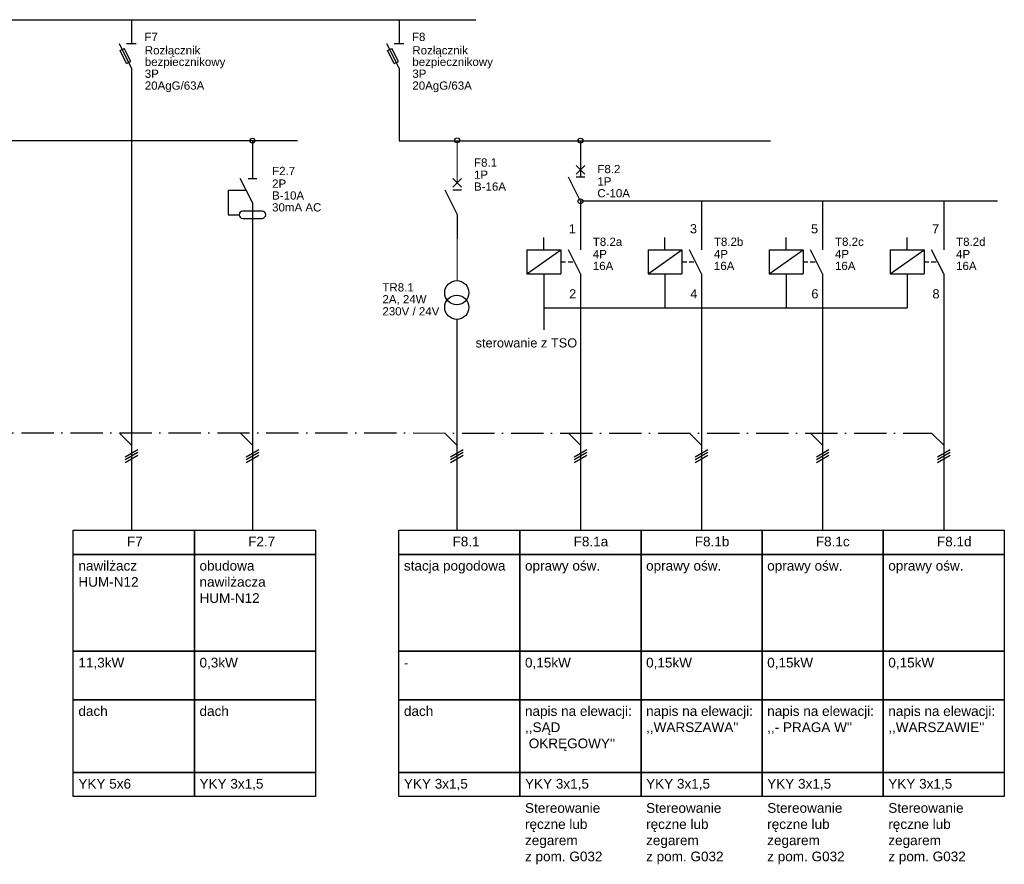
# Model space of a CAD drawing. Header units: centimetres. Extents: x -4250 to -484, y 169 to 6592.
# Tile 100 of 178: x -1672 to -1489, y 4430 to 4587. Entities that reach past the tile are written whole.
import ezdxf

# ---------------------------------------------------------------- set-up
doc = ezdxf.new("R2010")
doc.units = ezdxf.units.CM
doc.linetypes.add('ACAD_ISO10W100', pattern=[18, 12, -3, 0, -3])
doc.linetypes.add('DASHED', pattern=[19.05, 12.7, -6.35])
doc.layers.add('1', color=7, linetype='Continuous')
doc.styles.add('ARIAL', font='arial.ttf')

msp = doc.modelspace()

# ---------------------------------------------------------------- linework, layer by layer
at = {"color": 1}
msp.add_line((-2235.7379, 4564.9244), (-1620.7537, 4564.9244), dxfattribs=at)
at = {"color": 42, "linetype": 'Continuous'}
for points in [[(-1545.6937, 4553.6178), (-1568.1937, 4553.6178)], [(-1523.1937, 4553.6178), (-1545.6937, 4553.6178)], [(-1490.7209, 4553.6178), (-1523.1937, 4553.6178)]]:
    msp.add_lwpolyline(points, dxfattribs=at)
at = {"linetype": 'ACAD_ISO10W100', "ltscale": 0.5}
msp.add_lwpolyline([(-2390.9586, 4510.8443), (-1502.9437, 4510.534)], dxfattribs=at)
at = {"color": 1}
for points in [[(-1662.4195, 4492.525), (-1639.9195, 4492.525), (-1639.9195, 4488.025), (-1662.4195, 4488.025), (-1662.4195, 4492.525)], [(-1639.9195, 4492.525), (-1617.4195, 4492.525), (-1617.4195, 4488.025), (-1639.9195, 4488.025), (-1639.9195, 4492.525)], [(-1601.9437, 4492.525), (-1579.4437, 4492.525), (-1579.4437, 4488.025), (-1601.9437, 4488.025), (-1601.9437, 4492.525)], [(-1579.4437, 4492.525), (-1556.9437, 4492.525), (-1556.9437, 4488.025), (-1579.4437, 4488.025), (-1579.4437, 4492.525)], [(-1556.9437, 4492.525), (-1534.4437, 4492.525), (-1534.4437, 4488.025), (-1556.9437, 4488.025), (-1556.9437, 4492.525)], [(-1534.4437, 4492.525), (-1511.9437, 4492.525), (-1511.9437, 4488.025), (-1534.4437, 4488.025), (-1534.4437, 4492.525)], [(-1511.9437, 4492.525), (-1489.4437, 4492.525), (-1489.4437, 4488.025), (-1511.9437, 4488.025), (-1511.9437, 4492.525)], [(-1662.4195, 4488.025), (-1639.9195, 4488.025), (-1639.9195, 4470.025), (-1662.4195, 4470.025), (-1662.4195, 4488.025)], [(-1639.9195, 4488.025), (-1617.4195, 4488.025), (-1617.4195, 4470.025), (-1639.9195, 4470.025), (-1639.9195, 4488.025)], [(-1601.9437, 4488.025), (-1579.4437, 4488.025), (-1579.4437, 4470.025), (-1601.9437, 4470.025), (-1601.9437, 4488.025)], [(-1579.4437, 4488.025), (-1556.9437, 4488.025), (-1556.9437, 4470.025), (-1579.4437, 4470.025), (-1579.4437, 4488.025)], [(-1556.9437, 4488.025), (-1534.4437, 4488.025), (-1534.4437, 4470.025), (-1556.9437, 4470.025), (-1556.9437, 4488.025)], [(-1534.4437, 4488.025), (-1511.9437, 4488.025), (-1511.9437, 4470.025), (-1534.4437, 4470.025), (-1534.4437, 4488.025)], [(-1511.9437, 4488.025), (-1489.4437, 4488.025), (-1489.4437, 4470.025), (-1511.9437, 4470.025), (-1511.9437, 4488.025)], [(-1662.4195, 4470.025), (-1639.9195, 4470.025), (-1639.9195, 4461.025), (-1662.4195, 4461.025), (-1662.4195, 4470.025)], [(-1639.9195, 4470.025), (-1617.4195, 4470.025), (-1617.4195, 4461.025), (-1639.9195, 4461.025), (-1639.9195, 4470.025)], [(-1601.9437, 4470.025), (-1579.4437, 4470.025), (-1579.4437, 4461.025), (-1601.9437, 4461.025), (-1601.9437, 4470.025)], [(-1579.4437, 4470.025), (-1556.9437, 4470.025), (-1556.9437, 4461.025), (-1579.4437, 4461.025), (-1579.4437, 4470.025)], [(-1556.9437, 4470.025), (-1534.4437, 4470.025), (-1534.4437, 4461.025), (-1556.9437, 4461.025), (-1556.9437, 4470.025)], [(-1534.4437, 4470.025), (-1511.9437, 4470.025), (-1511.9437, 4461.025), (-1534.4437, 4461.025), (-1534.4437, 4470.025)], [(-1511.9437, 4470.025), (-1489.4437, 4470.025), (-1489.4437, 4461.025), (-1511.9437, 4461.025), (-1511.9437, 4470.025)], [(-1662.4195, 4461.025), (-1639.9195, 4461.025), (-1639.9195, 4447.525), (-1662.4195, 4447.525), (-1662.4195, 4461.025)], [(-1639.9195, 4461.025), (-1617.4195, 4461.025), (-1617.4195, 4447.525), (-1639.9195, 4447.525), (-1639.9195, 4461.025)], [(-1601.9437, 4461.025), (-1579.4437, 4461.025), (-1579.4437, 4447.525), (-1601.9437, 4447.525), (-1601.9437, 4461.025)], [(-1579.4437, 4461.025), (-1556.9437, 4461.025), (-1556.9437, 4447.525), (-1579.4437, 4447.525), (-1579.4437, 4461.025)], [(-1556.9437, 4461.025), (-1534.4437, 4461.025), (-1534.4437, 4447.525), (-1556.9437, 4447.525), (-1556.9437, 4461.025)], [(-1534.4437, 4461.025), (-1511.9437, 4461.025), (-1511.9437, 4447.525), (-1534.4437, 4447.525), (-1534.4437, 4461.025)], [(-1511.9437, 4461.025), (-1489.4437, 4461.025), (-1489.4437, 4447.525), (-1511.9437, 4447.525), (-1511.9437, 4461.025)], [(-1662.4195, 4447.525), (-1639.9195, 4447.525), (-1639.9195, 4443.025), (-1662.4195, 4443.025), (-1662.4195, 4447.525)], [(-1639.9195, 4447.525), (-1617.4195, 4447.525), (-1617.4195, 4443.025), (-1639.9195, 4443.025), (-1639.9195, 4447.525)], [(-1601.9437, 4447.525), (-1579.4437, 4447.525), (-1579.4437, 4443.025), (-1601.9437, 4443.025), (-1601.9437, 4447.525)], [(-1579.4437, 4447.525), (-1556.9437, 4447.525), (-1556.9437, 4443.025), (-1579.4437, 4443.025), (-1579.4437, 4447.525)], [(-1556.9437, 4447.525), (-1534.4437, 4447.525), (-1534.4437, 4443.025), (-1556.9437, 4443.025), (-1556.9437, 4447.525)], [(-1534.4437, 4447.525), (-1511.9437, 4447.525), (-1511.9437, 4443.025), (-1534.4437, 4443.025), (-1534.4437, 4447.525)], [(-1511.9437, 4447.525), (-1489.4437, 4447.525), (-1489.4437, 4443.025), (-1511.9437, 4443.025), (-1511.9437, 4447.525)]]:
    msp.add_lwpolyline(points, dxfattribs=at)
at = {"layer": '1'}
for p, q in [((-2439.5221, 4587.3443), (-1587.6619, 4587.3443)), ((-1651.6195, 4573.8443), (-1651.6195, 4492.525)), ((-1601.907, 4573.8443), (-1601.907, 4564.87)), ((-1629.1488, 4548.8641), (-1629.1227, 4492.525)), ((-1568.1937, 4535.6178), (-1568.1937, 4492.525)), ((-1545.6937, 4535.6178), (-1545.6937, 4492.525)), ((-1523.1937, 4535.6178), (-1523.1937, 4492.525)), ((-1500.6937, 4535.6178), (-1500.6937, 4492.525)), ((-1591.173, 4531.674), (-1591.1468, 4492.525)), ((-1653.8695, 4510.534), (-1651.6195, 4508.284)), ((-1631.3695, 4510.534), (-1629.1195, 4508.284)), ((-1593.3937, 4510.534), (-1591.1437, 4508.284)), ((-1570.4437, 4510.534), (-1568.1937, 4508.284)), ((-1547.9437, 4510.534), (-1545.6937, 4508.284)), ((-1525.4437, 4510.534), (-1523.1937, 4508.284)), ((-1502.9437, 4510.534), (-1500.6937, 4508.284)), ((-1652.7895, 4506.169), (-1650.4495, 4507.519)), ((-1652.7895, 4505.629), (-1650.4495, 4506.979)), ((-1652.7895, 4505.089), (-1650.4495, 4506.439)), ((-1630.2895, 4506.169), (-1627.9495, 4507.519)), ((-1630.2895, 4505.629), (-1627.9495, 4506.979)), ((-1630.2895, 4505.089), (-1627.9495, 4506.439)), ((-1592.3137, 4506.169), (-1589.9737, 4507.519)), ((-1592.3137, 4505.629), (-1589.9737, 4506.979)), ((-1592.3137, 4505.089), (-1589.9737, 4506.439)), ((-1569.3637, 4506.169), (-1567.0237, 4507.519)), ((-1569.3637, 4505.629), (-1567.0237, 4506.979)), ((-1569.3637, 4505.089), (-1567.0237, 4506.439)), ((-1546.8637, 4506.169), (-1544.5237, 4507.519)), ((-1546.8637, 4505.629), (-1544.5237, 4506.979)), ((-1546.8637, 4505.089), (-1544.5237, 4506.439)), ((-1524.3637, 4506.169), (-1522.0237, 4507.519)), ((-1524.3637, 4505.629), (-1522.0237, 4506.979)), ((-1524.3637, 4505.089), (-1522.0237, 4506.439)), ((-1501.8637, 4506.169), (-1499.5237, 4507.519)), ((-1501.8637, 4505.629), (-1499.5237, 4506.979)), ((-1501.8637, 4505.089), (-1499.5237, 4506.439))]:
    msp.add_line(p, q, dxfattribs=at)
at = {"layer": '1', "color": 1}
for p, q in [((-1651.6195, 4587.3443), (-1651.6195, 4582.8443)), ((-1601.907, 4587.3443), (-1601.907, 4582.8443)), ((-1651.6195, 4578.3443), (-1653.8695, 4582.8443)), ((-1650.7195, 4582.8443), (-1652.5195, 4582.8443)), ((-1601.907, 4578.3443), (-1604.157, 4582.8443)), ((-1601.007, 4582.8443), (-1602.807, 4582.8443)), ((-1653.7435, 4581.5933), (-1652.9425, 4581.9983)), ((-1652.5375, 4579.1813), (-1653.7435, 4581.5933)), ((-1651.7365, 4579.5863), (-1652.9425, 4581.9983)), ((-1604.031, 4581.5933), (-1603.23, 4581.9983)), ((-1602.825, 4579.1813), (-1604.031, 4581.5933)), ((-1602.024, 4579.5863), (-1603.23, 4581.9983)), ((-1652.5375, 4579.1813), (-1651.7365, 4579.5863)), ((-1602.825, 4579.1813), (-1602.024, 4579.5863)), ((-1651.6195, 4578.3443), (-1651.6195, 4573.8443)), ((-1601.907, 4578.3443), (-1601.907, 4573.8443)), ((-1601.907, 4564.87), (-1532.9131, 4564.8654))]:
    msp.add_line(p, q, dxfattribs=at)
at = {"layer": '1', "color": 3}
for p, q in [((-1629.1488, 4564.8659), (-1629.1488, 4562.3191)), ((-1629.1488, 4564.8659), (-1629.1488, 4562.3191)), ((-1629.1488, 4562.3641), (-1629.1488, 4557.8641)), ((-1629.1488, 4553.3641), (-1631.3988, 4557.8641)), ((-1629.9588, 4557.8641), (-1628.3388, 4557.8641)), ((-1590.2981, 4556.2337), (-1591.9181, 4557.8537)), ((-1591.9181, 4556.2337), (-1590.2981, 4557.8537)), ((-1633.6488, 4555.6141), (-1633.6488, 4551.1141)), ((-1630.2738, 4555.6141), (-1633.6488, 4555.6141)), ((-1591.1081, 4551.1937), (-1593.3581, 4555.6937)), ((-1590.2981, 4555.6937), (-1591.9181, 4555.6937)), ((-1627.3488, 4551.7891), (-1630.9488, 4551.7891)), ((-1629.1488, 4553.3641), (-1629.1488, 4548.8641)), ((-1633.6488, 4551.1141), (-1631.6238, 4551.1141)), ((-1630.9488, 4550.4391), (-1627.3488, 4550.4391)), ((-1591.1081, 4551.1937), (-1591.1081, 4546.6937))]:
    msp.add_line(p, q, dxfattribs=at)
at = {"layer": '1', "lineweight": 15}
for p, q in [((-1591.1081, 4564.8644), (-1591.1081, 4557.0437)), ((-1591.1081, 4546.6937), (-1591.1081, 4538.8731))]:
    msp.add_line(p, q, dxfattribs=at)
at = {"layer": '1', "color": 42}
for p, q in [((-1568.1937, 4564.8678), (-1568.1937, 4562.5728)), ((-1568.1937, 4562.6178), (-1568.1937, 4558.1178)), ((-1569.0037, 4558.6578), (-1567.3837, 4560.2778)), ((-1567.3837, 4558.6578), (-1569.0037, 4560.2778)), ((-1568.1937, 4553.6178), (-1570.4437, 4558.1178)), ((-1567.3837, 4558.1178), (-1569.0037, 4558.1178)), ((-1568.1937, 4553.6178), (-1568.1937, 4549.1178)), ((-1545.6937, 4553.6178), (-1545.6937, 4544.6178)), ((-1523.1937, 4553.6178), (-1523.1937, 4544.6178)), ((-1500.6937, 4553.6178), (-1500.6937, 4544.6178)), ((-1568.1937, 4549.1178), (-1568.1937, 4544.6178)), ((-1578.1387, 4544.6178), (-1571.8387, 4544.6178)), ((-1578.1387, 4544.6178), (-1578.1387, 4540.1178)), ((-1571.8387, 4544.6178), (-1571.8387, 4540.1178)), ((-1568.1937, 4540.1178), (-1570.4437, 4544.6178)), ((-1555.6387, 4544.6178), (-1555.6387, 4540.1178)), ((-1555.6387, 4544.6178), (-1549.3387, 4544.6178)), ((-1549.3387, 4544.6178), (-1549.3387, 4540.1178)), ((-1545.6937, 4540.1178), (-1547.9437, 4544.6178)), ((-1533.1387, 4544.6178), (-1533.1387, 4540.1178)), ((-1533.1387, 4544.6178), (-1526.8387, 4544.6178)), ((-1526.8387, 4544.6178), (-1526.8387, 4540.1178)), ((-1523.1937, 4540.1178), (-1525.4437, 4544.6178)), ((-1510.6387, 4544.6178), (-1510.6387, 4540.1178)), ((-1510.6387, 4544.6178), (-1504.3387, 4544.6178)), ((-1504.3387, 4544.6178), (-1504.3387, 4540.1178)), ((-1500.6937, 4540.1178), (-1502.9437, 4544.6178)), ((-1578.1387, 4540.1178), (-1571.8387, 4540.1178)), ((-1574.9887, 4540.1178), (-1574.9887, 4537.8678)), ((-1574.9887, 4540.1178), (-1574.9887, 4537.8678)), ((-1568.1937, 4540.1178), (-1568.1937, 4535.6178)), ((-1555.6387, 4540.1178), (-1549.3387, 4540.1178)), ((-1552.4887, 4540.1178), (-1552.4887, 4537.8678)), ((-1552.4887, 4540.1178), (-1552.4887, 4533.8045)), ((-1545.6937, 4540.1178), (-1545.6937, 4535.6178)), ((-1533.1387, 4540.1178), (-1526.8387, 4540.1178)), ((-1529.9887, 4540.1178), (-1529.9887, 4537.8678)), ((-1529.9887, 4540.1178), (-1529.9887, 4533.8045)), ((-1523.1937, 4540.1178), (-1523.1937, 4535.6178)), ((-1510.6387, 4540.1178), (-1504.3387, 4540.1178)), ((-1507.4887, 4540.1178), (-1507.4887, 4537.8678)), ((-1507.4887, 4540.1178), (-1507.4887, 4533.8045)), ((-1500.6937, 4540.1178), (-1500.6937, 4535.6178)), ((-1574.9887, 4537.8678), (-1574.9887, 4529.7413)), ((-1574.9887, 4533.8045), (-1507.4887, 4533.8045))]:
    msp.add_line(p, q, dxfattribs=at)
at = {"layer": '1', "color": 2}
for p, q in [((-1574.9887, 4544.6178), (-1574.9887, 4546.8678)), ((-1552.4887, 4544.6178), (-1552.4887, 4546.8678)), ((-1529.9887, 4544.6178), (-1529.9887, 4546.8678)), ((-1507.4887, 4544.6178), (-1507.4887, 4546.8678))]:
    msp.add_line(p, q, dxfattribs=at)
at = {"layer": '1', "color": 42}
for points in [[(-1578.1387, 4540.1178), (-1571.8387, 4544.6178)], [(-1555.6387, 4540.1178), (-1549.3387, 4544.6178)], [(-1533.1387, 4540.1178), (-1526.8387, 4544.6178)], [(-1510.6387, 4540.1178), (-1504.3387, 4544.6178)]]:
    msp.add_lwpolyline(points, dxfattribs=at)
at = {"layer": '1', "color": 42, "linetype": 'DASHED', "ltscale": 0.07}
for points in [[(-1571.8387, 4542.3678), (-1569.3187, 4542.3678)], [(-1549.3387, 4542.3678), (-1546.8187, 4542.3678)], [(-1526.8387, 4542.3678), (-1524.3187, 4542.3678)], [(-1504.3387, 4542.3678), (-1501.8187, 4542.3678)]]:
    msp.add_lwpolyline(points, dxfattribs=at)
at = {"layer": '1', "color": 3}
for centre in [(-1591.173, 4536.624), (-1591.173, 4533.924)]:
    msp.add_circle(centre, 2.25, dxfattribs=at)
for centre, start, end in [((-1630.9488, 4551.1141), 90, 270), ((-1627.3488, 4551.1141), 270, 90)]:
    msp.add_arc(centre, 0.675, start, end, dxfattribs=at)
at = {"layer": 'Defpoints', "color": 3, "linetype": 'Continuous'}
for centre in [(-1629.1488, 4564.8659), (-1591.1072, 4564.9353)]:
    msp.add_circle(centre, 0.45, dxfattribs=at)
at = {"layer": 'Defpoints', "color": 42, "linetype": 'Continuous'}
for centre in [(-1568.1937, 4564.8678), (-1568.1937, 4553.6178)]:
    msp.add_circle(centre, 0.45, dxfattribs=at)

# ---------------------------------------------------------------- texts
at = {"color": 1, "style": 'ARIAL'}
for s, p in [('F7', (-1652.4385, 4489.51)), ('F2.7', (-1629.9385, 4489.51)), ('F8.1', (-1591.9627, 4489.51)), ('F8.1a', (-1569.4627, 4489.51)), ('F8.1b', (-1546.9627, 4489.51)), ('F8.1c', (-1524.4627, 4489.51)), ('F8.1d', (-1501.9627, 4489.51))]:
    msp.add_text(s, height=1.8, dxfattribs=at).set_placement(p)
at = {"color": 1, "linetype": 'Continuous', "char_height": 1.8, "width": 27.81648, "attachment_point": 1, "style": 'ARIAL'}
for s, insert in [('\\fArial|b0|i0|c238|p34;nawilżacz\\PHUM-N12', (-1661.4745, 4486.81)), ('\\fArial|b0|i0|c238|p34;obudowa\\Pnawilżacza\\PHUM-N12', (-1638.9745, 4486.81)), ('stacja pogodowa', (-1600.9987, 4486.81)), ('\\fArial|b0|i0|c238|p34;oprawy ośw.\\P', (-1578.4987, 4486.81)), ('\\fArial|b0|i0|c238|p34;oprawy ośw.\\P', (-1555.9987, 4486.81)), ('\\fArial|b0|i0|c238|p34;oprawy ośw.\\P', (-1533.4987, 4486.81)), ('\\fArial|b0|i0|c238|p34;oprawy ośw.\\P', (-1510.9987, 4486.81)), ('\\fArial|b0|i0|c238|p34;11,3kW', (-1661.4745, 4468.81)), ('\\fArial|b0|i0|c238|p34;0,3kW', (-1638.9745, 4468.81)), ('\\fArial|b0|i0|c238|p34;-', (-1600.9987, 4468.81)), ('\\fArial|b0|i0|c238|p34;0,15kW', (-1578.4987, 4468.81)), ('\\fArial|b0|i0|c238|p34;0,15kW', (-1555.9987, 4468.81)), ('\\fArial|b0|i0|c238|p34;0,15kW', (-1533.4987, 4468.81)), ('\\fArial|b0|i0|c238|p34;0,15kW', (-1510.9987, 4468.81)), ('{\\fArial|b0|i0|c238|p34;dach}', (-1661.4745, 4459.81)), ('{\\fArial|b0|i0|c238|p34;dach}', (-1638.9745, 4459.81)), ('{\\fArial|b0|i0|c238|p34;dach}', (-1600.9987, 4459.81)), ('\\fArial|b0|i0|c238|p34;YKY 5x6', (-1661.4745, 4446.31)), ('\\fArial|b0|i0|c238|p34;YKY 3x1,5', (-1638.9745, 4446.31)), ('\\fArial|b0|i0|c238|p34;YKY 3x1,5', (-1600.9987, 4446.31)), ('\\fArial|b0|i0|c238|p34;YKY 3x1,5', (-1578.4987, 4446.31)), ('\\fArial|b0|i0|c238|p34;YKY 3x1,5', (-1555.9987, 4446.31)), ('\\fArial|b0|i0|c238|p34;YKY 3x1,5', (-1533.4987, 4446.31)), ('\\fArial|b0|i0|c238|p34;YKY 3x1,5', (-1510.9987, 4446.31)), ('\\fArial|b0|i0|c238|p34;Stereowanie\\Pręczne lub\\Pzegarem\\Pz pom. G032', (-1578.4987, 4441.81)), ('\\fArial|b0|i0|c238|p34;Stereowanie\\Pręczne lub\\Pzegarem\\Pz pom. G032', (-1555.9987, 4441.81)), ('\\fArial|b0|i0|c238|p34;Stereowanie\\Pręczne lub\\Pzegarem\\Pz pom. G032', (-1533.4987, 4441.81)), ('\\fArial|b0|i0|c238|p34;Stereowanie\\Pręczne lub\\Pzegarem\\Pz pom. G032', (-1510.9987, 4441.81))]:
    msp.add_mtext(s, dxfattribs=dict(at, insert=insert))
at = {"color": 1, "linetype": 'Continuous', "char_height": 1.8, "width": 27.81648, "attachment_point": 1}
for s, insert in [("\\fArial|b0|i0|c238|p34;napis na elewacji:\\P,,SĄD\\P OKRĘGOWY''", (-1578.4987, 4459.81)), ("\\fArial|b0|i0|c238|p34;napis na elewacji:\\P,,WARSZAWA''", (-1555.9987, 4459.81)), ("\\fArial|b0|i0|c238|p34;napis na elewacji:\\P,,- PRAGA W''", (-1533.4987, 4459.81)), ("\\fArial|b0|i0|c238|p34;napis na elewacji:\\P,,WARSZAWIE''", (-1510.9987, 4459.81))]:
    msp.add_mtext(s, dxfattribs=dict(at, insert=insert))
at = {"layer": '1', "color": 1, "style": 'ARIAL'}
for s, p in [('F7', (-1649.2115, 4583.3843)), ('F8', (-1599.499, 4583.3843)), ('Rozłącznik', (-1649.1417, 4580.8954)), ('Rozłącznik', (-1599.4292, 4580.8954)), ('bezpiecznikowy', (-1649.1417, 4578.7497)), ('bezpiecznikowy', (-1599.4292, 4578.7497)), ('3P', (-1649.1417, 4576.5447)), ('3P', (-1599.4292, 4576.5447)), ('20AgG/63A', (-1649.1417, 4574.3397)), ('20AgG/63A', (-1599.4292, 4574.3397))]:
    msp.add_text(s, height=1.53, dxfattribs=at).set_placement(p)
at = {"layer": '1', "color": 3, "style": 'ARIAL'}
for s, p in [('F8.1', (-1587.9671, 4560.0483)), ('F2.7', (-1625.4801, 4558.4779)), ('1P', (-1587.9671, 4557.7842)), ('2P', (-1625.4801, 4556.1297)), ('B-16A', (-1587.9671, 4555.5792)), ('B-10A', (-1625.4801, 4553.9247)), ('30mA AC', (-1625.4801, 4551.7197)), ('TR8.1', (-1604.9886, 4536.8592)), ('2A, 24W', (-1604.9886, 4534.6542)), ('230V / 24V', (-1604.9886, 4532.4042))]:
    msp.add_text(s, height=1.53, dxfattribs=at).set_placement(p)
at = {"layer": '1', "color": 42, "style": 'ARIAL'}
for s, height, p in [('F8.2', 1.53, (-1565.0527, 4558.8353)), ('1P', 1.53, (-1565.0527, 4556.5428)), ('C-10A', 1.53, (-1565.0527, 4554.3378)), ('1', 1.7, (-1570.3589, 4547.656)), ('3', 1.7, (-1547.8589, 4547.656)), ('5', 1.7, (-1525.3589, 4547.656)), ('7', 1.7, (-1502.8589, 4547.656)), ('T8.2a', 1.53, (-1565.8987, 4545.3349)), ('T8.2b', 1.53, (-1543.3987, 4545.3349)), ('T8.2c', 1.53, (-1520.8987, 4545.3349)), ('T8.2d', 1.53, (-1498.3987, 4545.3349)), ('4P', 1.53, (-1565.8987, 4543.0428)), ('4P', 1.53, (-1543.3987, 4543.0428)), ('4P', 1.53, (-1520.8987, 4543.0428)), ('4P', 1.53, (-1498.3987, 4543.0428)), ('16A', 1.53, (-1565.8987, 4540.8378)), ('16A', 1.53, (-1543.3987, 4540.8378)), ('16A', 1.53, (-1520.8987, 4540.8378)), ('16A', 1.53, (-1498.3987, 4540.8378)), ('2', 1.7, (-1570.2915, 4535.571)), ('4', 1.7, (-1547.7915, 4535.571)), ('6', 1.7, (-1525.2915, 4535.571)), ('8', 1.7, (-1502.7915, 4535.571)), ('sterowanie z TSO', 1.7, (-1587.679, 4526.4569))]:
    msp.add_text(s, height=height, dxfattribs=at).set_placement(p)

doc.saveas('drawing.dxf')
